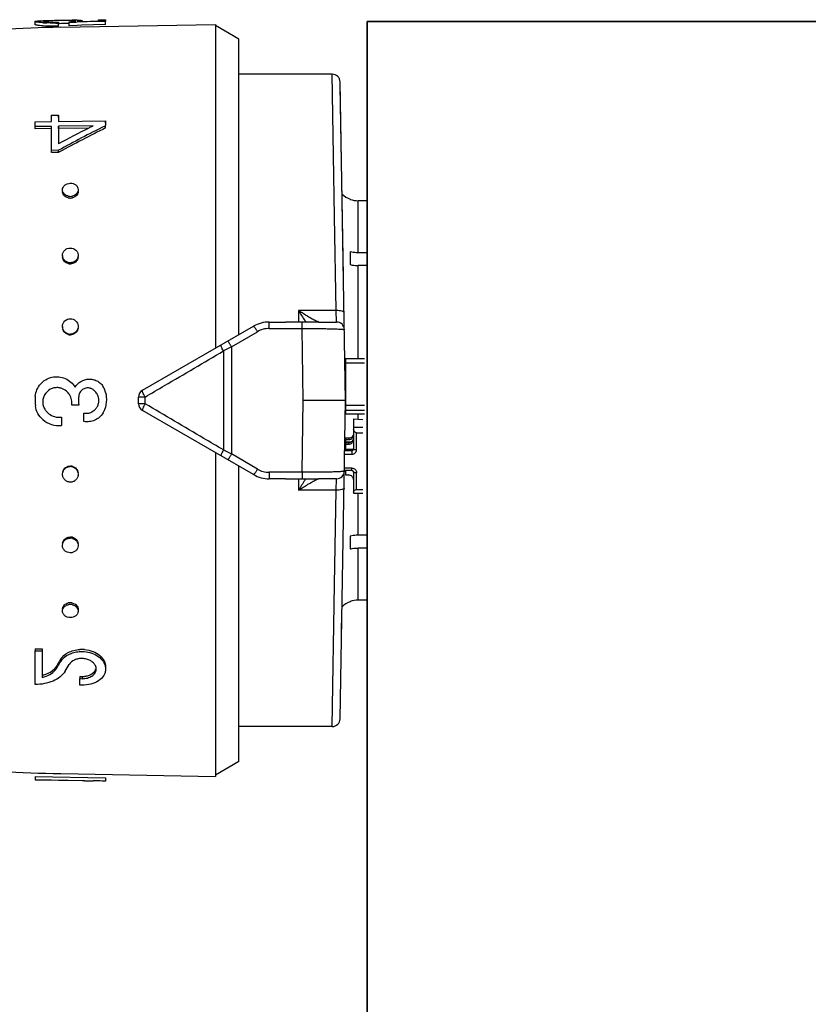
# Model space of a CAD drawing. Header units: millimetres. Extents: x 1279 to 58476, y -6899 to 74987.
# Tile 136 of 157: x 33129 to 33179, y -3124 to -3061. Entities that reach past the tile are written whole.
import ezdxf

# ---------------------------------------------------------------- set-up
doc = ezdxf.new("R2010")
doc.units = ezdxf.units.MM
doc.layers.add('UT_ZAŘÍZENÍ - OT', color=3, linetype='Continuous', lineweight=35)

msp = doc.modelspace()

# ---------------------------------------------------------------- linework, layer by layer
at = {"color": 0, "linetype": 'Continuous'}
for p, q in [((33130.043, -3061.389), (33130.04, -3061.189)), ((33130.676, -3061.142), (33130.691, -3061.142)), ((33130.691, -3061.142), (33130.703, -3061.142)), ((33130.693, -3061.202), (33130.692, -3061.156)), ((33131.606, -3061.129), (33131.484, -3061.131)), ((33131.53, -3061.228), (33131.53, -3061.291)), ((33131.533, -3061.49), (33131.53, -3061.291)), ((33131.607, -3061.329), (33131.532, -3061.33)), ((33131.675, -3061.552), (33141.543, -3061.38)), ((33132.217, -3061.322), (33132.186, -3061.322)), ((33132.216, -3061.262), (33132.216, -3061.209)), ((33132.645, -3061.246), (33132.216, -3061.262)), ((33132.219, -3061.461), (33132.216, -3061.262)), ((33132.736, -3061.442), (33132.219, -3061.461)), ((33132.44, -3061.189), (33132.438, -3061.125)), ((33132.732, -3061.243), (33132.645, -3061.246)), ((33132.727, -3061.194), (33133.03, -3061.185)), ((33134.023, -3061.197), (33132.732, -3061.243)), ((33132.994, -3061.433), (33132.736, -3061.442)), ((33132.877, -3061.189), (33132.876, -3061.175)), ((33134.543, -3061.379), (33132.994, -3061.433)), ((33133.03, -3061.185), (33134.089, -3061.151)), ((33133.039, -3061.131), (33133.04, -3061.184)), ((33134.091, -3061.195), (33134.023, -3061.197)), ((33134.089, -3061.083), (33134.539, -3061.075)), ((33134.089, -3061.151), (33134.089, -3061.083)), ((33134.539, -3061.18), (33134.091, -3061.195)), ((33134.539, -3061.075), (33134.539, -3061.18)), ((33134.543, -3061.379), (33134.539, -3061.18)), ((33141.543, -3061.38), (33141.543, -3082.025)), ((33143.043, -3062.32), (33141.543, -3061.454)), ((33143.043, -3081.159), (33143.043, -3062.32)), ((33148.989, -3064.554), (33143.043, -3064.554)), ((33149.143, -3073.618), (33148.989, -3064.554)), ((33149.843, -3085.354), (33149.489, -3065.045)), ((33149.705, -3077.42), (33149.493, -3065.295)), ((33131.09, -3067.159), (33131.54, -3067.153)), ((33131.09, -3067.564), (33131.09, -3067.159)), ((33131.54, -3067.153), (33131.54, -3067.559)), ((33131.543, -3067.304), (33131.54, -3067.153)), ((33130.04, -3067.578), (33131.09, -3067.564)), ((33130.04, -3067.889), (33130.04, -3067.578)), ((33131.09, -3067.876), (33130.04, -3067.889)), ((33130.043, -3068.033), (33130.04, -3067.889)), ((33131.09, -3069.408), (33131.09, -3067.876)), ((33131.54, -3067.559), (33134.539, -3067.52)), ((33133.754, -3067.842), (33131.54, -3067.87)), ((33131.54, -3067.87), (33131.54, -3068.989)), ((33131.543, -3068.014), (33131.54, -3067.87)), ((33133.699, -3067.87), (33133.754, -3067.842)), ((33134.539, -3067.832), (33134.484, -3067.86)), ((33134.539, -3067.52), (33134.539, -3067.832)), ((33134.543, -3067.667), (33134.539, -3067.52)), ((33134.543, -3067.976), (33134.539, -3067.832)), ((33131.093, -3068.02), (33130.043, -3068.033)), ((33133.461, -3067.99), (33131.543, -3068.014)), ((33131.543, -3068.014), (33131.543, -3068.872)), ((33131.54, -3069.402), (33131.09, -3069.408)), ((33131.093, -3069.539), (33131.09, -3069.408)), ((33131.543, -3069.534), (33131.093, -3069.539)), ((33131.543, -3069.534), (33131.54, -3069.402)), ((33131.595, -3069.506), (33131.543, -3069.534)), ((33150.143, -3072.518), (33150.143, -3072.531)), ((33150.643, -3075.941), (33150.643, -3072.617)), ((33151.214, -3072.617), (33150.643, -3072.617)), ((33149.246, -3079.629), (33149.143, -3073.618)), ((33150.143, -3075.88), (33150.143, -3076.693)), ((33151.261, -3075.941), (33150.643, -3075.941)), ((33150.643, -3082.68), (33150.643, -3076.754)), ((33151.269, -3076.754), (33150.643, -3076.754)), ((33146.843, -3079.629), (33146.843, -3080.363)), ((33149.246, -3079.629), (33146.843, -3079.629)), ((33149.265, -3080.354), (33149.246, -3079.629)), ((33144.974, -3080.769), (33144.974, -3080.354)), ((33144.974, -3080.354), (33146, -3080.354)), ((33147.071, -3080.769), (33147.071, -3080.362)), ((33148.107, -3080.354), (33149.265, -3080.354)), ((33136.893, -3084.71), (33143.974, -3080.622)), ((33142.577, -3081.942), (33144.224, -3080.974)), ((33144.974, -3080.769), (33147.071, -3080.769)), ((33147.143, -3085.354), (33147.071, -3080.769)), ((33142.056, -3082.198), (33142.056, -3088.51)), ((33142.577, -3081.942), (33142.577, -3088.766)), ((33149.843, -3082.68), (33149.843, -3086.202)), ((33149.843, -3082.68), (33151.043, -3082.68)), ((33149.843, -3082.964), (33151.043, -3082.964)), ((33136.643, -3085.565), (33136.643, -3085.143)), ((33137.057, -3085.569), (33137.057, -3085.139)), ((33147.071, -3089.939), (33147.143, -3085.354)), ((33149.843, -3085.354), (33147.143, -3085.354)), ((33149.489, -3105.663), (33149.843, -3085.354)), ((33132.83, -3085.657), (33132.38, -3085.657)), ((33143.974, -3090.086), (33136.893, -3085.998)), ((33149.843, -3085.66), (33151.043, -3085.66)), ((33149.843, -3085.975), (33151.043, -3085.975)), ((33131.72, -3086.425), (33131.72, -3086.96)), ((33133.15, -3086.698), (33133.15, -3086.163)), ((33149.843, -3086.202), (33151.043, -3086.202)), ((33150.343, -3086.528), (33150.343, -3088.452)), ((33150.343, -3086.528), (33150.943, -3086.562)), ((33150.643, -3086.545), (33150.643, -3086.202)), ((33150.343, -3087.059), (33150.943, -3087.059)), ((33149.797, -3088.003), (33150.207, -3088.003)), ((33149.798, -3087.969), (33149.803, -3087.646)), ((33149.845, -3087.972), (33149.798, -3087.969)), ((33149.843, -3087.758), (33149.843, -3088.003)), ((33150.043, -3087.758), (33149.843, -3087.758)), ((33149.843, -3087.856), (33150.043, -3087.856)), ((33150.043, -3087.758), (33150.043, -3087.856)), ((33150.543, -3088.491), (33150.543, -3087.412)), ((33150.543, -3087.412), (33150.943, -3087.412)), ((33149.788, -3088.55), (33150.243, -3088.55)), ((33149.843, -3088.394), (33149.79, -3088.394)), ((33149.843, -3088.198), (33149.794, -3088.198)), ((33149.843, -3088.051), (33149.843, -3088.492)), ((33150.043, -3088.051), (33149.843, -3088.051)), ((33149.843, -3088.148), (33150.043, -3088.148)), ((33150.243, -3088.492), (33149.843, -3088.492)), ((33150.043, -3088.051), (33150.043, -3088.148)), ((33150.243, -3088.492), (33150.243, -3088.785)), ((33141.543, -3088.683), (33141.543, -3109.328)), ((33144.224, -3089.734), (33142.577, -3088.766)), ((33149.784, -3088.785), (33150.243, -3088.785)), ((33143.043, -3108.388), (33143.043, -3089.549)), ((33150.243, -3089.829), (33149.765, -3089.829)), ((33150.243, -3089.668), (33149.768, -3089.668)), ((33149.843, -3089.829), (33149.843, -3090.11)), ((33150.243, -3089.829), (33150.243, -3089.668)), ((33144.974, -3089.939), (33144.974, -3090.354)), ((33147.071, -3089.939), (33144.974, -3089.939)), ((33146, -3090.354), (33144.974, -3090.354)), ((33146.843, -3090.345), (33146.843, -3091.079)), ((33147.071, -3089.939), (33147.071, -3090.347)), ((33149.265, -3090.354), (33148.107, -3090.354)), ((33149.246, -3091.079), (33149.265, -3090.354)), ((33149.843, -3090.11), (33150.043, -3090.11)), ((33150.343, -3089.923), (33150.343, -3091.277)), ((33150.543, -3091.041), (33150.543, -3089.962)), ((33149.246, -3091.079), (33146.843, -3091.079)), ((33149.143, -3097.09), (33149.246, -3091.079)), ((33150.543, -3091.041), (33150.943, -3091.041)), ((33150.343, -3091.277), (33150.943, -3091.277)), ((33150.643, -3093.954), (33150.643, -3091.277)), ((33150.143, -3094.015), (33150.143, -3094.828)), ((33151.269, -3093.954), (33150.643, -3093.954)), ((33150.643, -3098.091), (33150.643, -3094.767)), ((33151.261, -3094.767), (33150.643, -3094.767)), ((33148.989, -3106.154), (33149.143, -3097.09)), ((33150.143, -3098.177), (33150.143, -3098.19)), ((33151.214, -3098.091), (33150.643, -3098.091)), ((33149.588, -3099.969), (33149.603, -3099.107)), ((33130.043, -3101.194), (33130.04, -3101.326)), ((33130.043, -3101.194), (33130.493, -3101.2)), ((33130.04, -3103.468), (33130.04, -3101.326)), ((33130.04, -3101.326), (33130.49, -3101.332)), ((33130.493, -3101.2), (33130.49, -3101.332)), ((33130.49, -3101.332), (33130.49, -3103.019)), ((33131.41, -3102.306), (33131.407, -3102.448)), ((33131.52, -3102.259), (33131.549, -3102.212)), ((33131.637, -3101.931), (33131.665, -3101.884)), ((33131.665, -3101.884), (33131.662, -3102.021)), ((33132.893, -3102.952), (33132.89, -3103.098)), ((33132.893, -3102.952), (33133.043, -3102.954)), ((33133.043, -3102.954), (33133.04, -3103.1)), ((33132.89, -3103.506), (33132.89, -3103.098)), ((33132.89, -3103.098), (33133.04, -3103.1)), ((33133.04, -3103.508), (33132.89, -3103.506)), ((33148.989, -3106.154), (33143.043, -3106.154)), ((33143.043, -3108.388), (33141.543, -3109.254)), ((33130.043, -3109.34), (33130.04, -3109.54)), ((33130.043, -3109.34), (33134.543, -3109.418)), ((33131.675, -3109.156), (33141.543, -3109.328)), ((33130.04, -3109.551), (33130.04, -3109.54)), ((33130.04, -3109.54), (33134.539, -3109.618)), ((33133.19, -3109.606), (33130.04, -3109.551)), ((33133.19, -3109.61), (33133.19, -3109.606)), ((33133.19, -3109.61), (33133.752, -3109.619)), ((33134.543, -3109.418), (33134.539, -3109.618)), ((33134.543, -3109.429), (33134.539, -3109.629)), ((33134.539, -3109.618), (33134.539, -3109.629))]:
    msp.add_line(p, q, dxfattribs=at)
for centre, radius, start, end in [((33133.246, -3151.539), 90, 91, 95.86353), ((33131.158, -3052.713), 8.577, 265.82558, 266.62577), ((33131.159, -3052.862), 8.626, 265.85586, 266.65073), ((33131.308, -3096.876), 35.74, 91.01238, 91.21551), ((33131.231, -3051.459), 9.833, 266.63176, 267.39596), ((33131.233, -3051.591), 9.899, 266.65673, 267.41559), ((33130.836, -3062.938), 1.789, 94.25337, 94.6326), ((33130.892, -3063.707), 2.559, 93.45872, 94.22835), ((33131.313, -3048.749), 12.544, 270.2757, 270.99142), ((33131.356, -3051.2), 10.03, 270.37671, 270.99382), ((33131.767, -3054.801), 6.424, 274.00652, 274.76218), ((33131.853, -3055.843), 5.379, 274.77014, 275.5791), ((33132.289, -3066.403), 5.28, 88.37447, 89.19799), ((33133.149, -3103.231), 42.126, 90.84632, 91.00332), ((33132.864, -3084.131), 23.023, 90.56986, 90.83886), ((33132.764, -3074.335), 13.227, 90.13111, 90.55891), ((33148.989, -3065.054), 0.5, 1.00273, 90.00005), ((33181.828, -3161.793), 105.191, 116.74897, 118.55954), ((33178.461, -3156.77), 99.533, 116.72558, 116.87901), ((33181.373, -3162.457), 105.923, 116.89327, 118.06457), ((33181.564, -3162.171), 105.279, 116.52799, 118.3353), ((33132.133, -3072.034), 0.34, 181.83857, 189.22993), ((33132.463, -3072.025), 0.33, 0.0012, 1.80344), ((33150.643, -3071.104), 1.5, 226.64917, 250.52878), ((33132.286, -3071.764), 0.578, 257.40046, 263.77919), ((33132.289, -3071.867), 0.583, 257.43846, 263.79562), ((33132.285, -3071.775), 0.567, 263.76903, 270.51539), ((33132.288, -3071.877), 0.572, 263.78497, 270.51556), ((33132.283, -3071.764), 0.577, 270.61415, 283.65474), ((33132.287, -3071.867), 0.582, 270.61233, 283.61615), ((33150.645, -3071.108), 1.509, 250.58004, 269.92942), ((33132.204, -3076.105), 0.415, 180.00363, 182.62681), ((33132.288, -3076.041), 0.529, 255.90699, 262.90203), ((33132.292, -3076.109), 0.533, 255.94846, 262.92018), ((33132.287, -3076.055), 0.515, 262.89641, 270.33517), ((33132.29, -3076.123), 0.519, 262.91395, 270.33539), ((33132.376, -3076.174), 0.417, 351.68515, 359.95596), ((33167.626, -3067.107), 24.264, 211.06983, 212.81472), ((33144.974, -3082.354), 2, 90, 120), ((33163.669, -3069.652), 19.559, 212.83138, 213.19135), ((33149.265, -3080.854), 0.5, 0.9973, 89.99995), ((33132.261, -3080.639), 0.471, 180.01487, 185.18459), ((33144.974, -3082.247), 1.479, 90.0293, 120.51258), ((33132.291, -3080.629), 0.505, 254.94557, 262.29746), ((33132.294, -3080.66), 0.509, 254.989, 262.3166), ((33132.288, -3080.646), 0.488, 262.29512, 270.14263), ((33132.292, -3080.676), 0.492, 262.31359, 270.14288), ((33250.139, -3301.315), 244.324, 116.11937, 116.25551), ((33149.744, -3083.51), 0.0994, 313.59217, 359.98031), ((33149.743, -3083.498), 0.301, 284.00989, 289.44256), ((33131.436, -3085.417), 0.878, 79.26214, 86.10486), ((33131.426, -3085.466), 0.927, 73.07928, 79.21627), ((33131.423, -3085.504), 0.963, 41.07571, 50.01192), ((33131.417, -3085.508), 0.97, 32.46127, 41.04427), ((33133.399, -3085.132), 0.576, 71.25318, 78.39725), ((33133.401, -3085.125), 0.569, 63.84048, 71.25521), ((33133.276, -3085.361), 0.836, 39.13046, 49.82845), ((33133.282, -3085.355), 0.828, 29.69129, 39.12926), ((33133.479, -3085.055), 1.078, 27.84061, 34.02965), ((33133.484, -3085.053), 1.073, 21.6663, 27.84286), ((33133.501, -3085.046), 1.054, 15.21143, 21.66816), ((33132.589, -3085.293), 1.999, 11.83461, 15.19202), ((33137.143, -3085.143), 0.5, 120, 180), ((33149.744, -3085.126), 0.3, 70.55401, 72.35353), ((33132.701, -3085.354), 2.661, 174.20363, 187.38301), ((33135.126, -3085.354), 2.316, 172.81682, 187.51949), ((33131.431, -3085.46), 0.893, 214.11402, 220.95302), ((33131.601, -3085.311), 1.119, 220.98571, 227.22441), ((33133.279, -3085.352), 0.831, 307.97112, 320.9467), ((33133.271, -3085.346), 0.841, 320.92395, 328.11089), ((33133.32, -3085.492), 1.247, 328.36326, 330.5708), ((33133.335, -3085.499), 1.23, 330.55262, 339.45926), ((33133.381, -3085.517), 1.181, 339.47291, 345.3977), ((33137.143, -3085.565), 0.5, 180, 240), ((33131.602, -3085.32), 1.644, 229.79423, 274.1007), ((33131.602, -3085.328), 1.104, 269.87405, 276.1358), ((33133.292, -3085.391), 0.785, 259.56156, 266.77563), ((33150.053, -3087.561), 0.29, 325.94596, 359.95559), ((33250.139, -2869.393), 244.324, 243.74449, 243.88063), ((33132.288, -3090.063), 0.489, 81.95126, 89.79291), ((33132.291, -3090.032), 0.493, 81.96974, 89.79318), ((33132.285, -3090.081), 0.507, 74.61727, 81.95392), ((33132.289, -3090.05), 0.51, 74.66061, 81.97306), ((33144.974, -3088.461), 1.479, 239.48743, 269.97069), ((33149.265, -3089.854), 0.5, 270, 359), ((33132.309, -3090.071), 0.481, 352.20997, 354.91531), ((33144.974, -3088.354), 2, 240, 270), ((33167.548, -3103.552), 24.171, 147.18194, 148.9335), ((33164.012, -3101.279), 19.968, 146.8123, 147.16491), ((33150.255, -3089.923), 0.0882, 0.03691, 8.66078), ((33132.286, -3094.654), 0.516, 82.18024, 89.60747), ((33132.29, -3094.586), 0.52, 82.19776, 89.60771), ((33132.284, -3094.671), 0.533, 75.22208, 82.18643), ((33132.287, -3094.602), 0.537, 75.26335, 82.20456), ((33132.133, -3098.674), 0.34, 170.77007, 178.16143), ((33132.285, -3098.94), 0.574, 89.52764, 102.6205), ((33132.288, -3098.838), 0.579, 90.47615, 102.57666), ((33132.288, -3098.822), 0.563, 89.46365, 90.42767), ((33132.284, -3098.935), 0.569, 82.70603, 89.43816), ((33132.288, -3098.832), 0.574, 82.72194, 89.43835), ((33132.282, -3098.95), 0.584, 76.3765, 82.71678), ((33132.286, -3098.847), 0.588, 76.41423, 82.73319), ((33132.463, -3098.683), 0.33, 358.19656, 359.9988), ((33150.643, -3099.604), 1.5, 109.47122, 133.35083), ((33150.645, -3099.6), 1.509, 90.07058, 109.41996), ((33133.021, -3103.178), 1.949, 89.34777, 93.68224), ((33133.02, -3103.21), 1.981, 84.74512, 89.3338), ((33130.541, -3101.76), 1.027, 315.49883, 321.71461), ((33130.62, -3101.822), 0.927, 321.71489, 328.50896), ((33092.99, -3079.166), 44.921, 328.78337, 329.0635), ((33093.468, -3079.12), 44.466, 328.57088, 328.85214), ((33092.116, -3078.303), 46.046, 328.85211, 329.1259), ((33091.267, -3078.135), 46.929, 329.13232, 329.40315), ((33132.53, -3102.536), 1.009, 142.68913, 149.33475), ((33132.625, -3102.608), 1.129, 136.6726, 142.69573), ((33093.735, -3079.239), 44.808, 328.5423, 329.17295), ((33133.481, -3102.478), 0.458, 358.60453, 6.96692), ((33130.105, -3101.15), 1.908, 281.62893, 285.76186), ((33148.989, -3105.654), 0.5, 270, 359), ((33133.246, -3019.169), 90, 264.13647, 269)]:
    msp.add_arc(centre, radius, start, end, dxfattribs=at)
at = {"color": 0, "linetype": 'Continuous', "extrusion": (0, 0, -1)}
for centre, major_axis, ratio, start_param, end_param in [((33150.543, -3087.177), (0, -0.235), 0.85043, 0, 1.570796), ((33150.543, -3091.198), (0.2, 0), 0.785695, 3.141593, 4.712389)]:
    msp.add_ellipse(centre, major_axis=major_axis, ratio=ratio, start_param=start_param, end_param=end_param, dxfattribs=at)
at = {"color": 0, "linetype": 'Continuous'}
for points, knots in [([(33130.04, -3061.189), (33130.04, -3061.186), (33130.047, -3061.179), (33130.055, -3061.177), (33130.06, -3061.176)], [0, 0, 0, 0, 0.34526, 1, 1, 1, 1]), ([(33130.534, -3061.267), (33130.464, -3061.262), (33130.366, -3061.253), (33130.245, -3061.239), (33130.174, -3061.229), (33130.118, -3061.219), (33130.077, -3061.209), (33130.053, -3061.201), (33130.04, -3061.193), (33130.04, -3061.189)], [0, 0, 0, 0, 0.415889, 0.585993, 0.728367, 0.841268, 0.923827, 0.975949, 1, 1, 1, 1]), ([(33130.536, -3061.465), (33130.466, -3061.46), (33130.369, -3061.452), (33130.248, -3061.438), (33130.177, -3061.428), (33130.122, -3061.418), (33130.08, -3061.408), (33130.057, -3061.401), (33130.043, -3061.393), (33130.043, -3061.389)], [0, 0, 0, 0, 0.416026, 0.586157, 0.728535, 0.841423, 0.923955, 0.976034, 1, 1, 1, 1]), ([(33130.06, -3061.176), (33130.064, -3061.174), (33130.083, -3061.169), (33130.104, -3061.165), (33130.12, -3061.164)], [0, 0, 0, 0, 0.194984, 1, 1, 1, 1]), ([(33130.12, -3061.164), (33130.176, -3061.157), (33130.319, -3061.151), (33130.463, -3061.147), (33130.55, -3061.145)], [0, 0, 0, 0, 0.393124, 1, 1, 1, 1]), ([(33130.583, -3061.175), (33130.583, -3061.175), (33130.582, -3061.176), (33130.582, -3061.176), (33130.582, -3061.177)], [0, 0, 0, 0, 0.519614, 1, 1, 1, 1]), ([(33130.582, -3061.177), (33130.582, -3061.178), (33130.587, -3061.182), (33130.604, -3061.188), (33130.642, -3061.196), (33130.703, -3061.203), (33130.753, -3061.208), (33130.781, -3061.21)], [0, 0, 0, 0, 0.026104, 0.078509, 0.271488, 0.580502, 1, 1, 1, 1]), ([(33130.692, -3061.156), (33130.677, -3061.157), (33130.651, -3061.159), (33130.617, -3061.163), (33130.596, -3061.168), (33130.585, -3061.172), (33130.583, -3061.175)], [0, 0, 0, 0, 0.402142, 0.703286, 0.901798, 1, 1, 1, 1]), ([(33131.484, -3061.131), (33131.344, -3061.133), (33131.096, -3061.139), (33130.847, -3061.146), (33130.738, -3061.152)], [0, 0, 0, 0, 0.5608, 1, 1, 1, 1]), ([(33130.781, -3061.21), (33130.824, -3061.214), (33131.038, -3061.228), (33131.251, -3061.231), (33131.422, -3061.23)], [0, 0, 0, 0, 0.202928, 1, 1, 1, 1]), ([(33131.373, -3061.293), (33131.322, -3061.293), (33131.126, -3061.293), (33130.929, -3061.288), (33130.785, -3061.281)], [0, 0, 0, 0, 0.261385, 1, 1, 1, 1]), ([(33131.533, -3061.49), (33131.468, -3061.491), (33131.219, -3061.493), (33130.97, -3061.488), (33130.786, -3061.48)], [0, 0, 0, 0, 0.261104, 1, 1, 1, 1]), ([(33132.184, -3061.122), (33132.14, -3061.122), (33131.947, -3061.123), (33131.755, -3061.126), (33131.606, -3061.129)], [0, 0, 0, 0, 0.228486, 1, 1, 1, 1]), ([(33132.186, -3061.322), (33132.142, -3061.322), (33131.949, -3061.323), (33131.756, -3061.326), (33131.607, -3061.329)], [0, 0, 0, 0, 0.228577, 1, 1, 1, 1]), ([(33132.363, -3061.123), (33132.349, -3061.123), (33132.289, -3061.123), (33132.23, -3061.122), (33132.184, -3061.122)], [0, 0, 0, 0, 0.229978, 1, 1, 1, 1]), ([(33132.376, -3061.196), (33132.413, -3061.192), (33132.479, -3061.185), (33132.555, -3061.174), (33132.6, -3061.165), (33132.622, -3061.159), (33132.635, -3061.154), (33132.642, -3061.149), (33132.642, -3061.147)], [0, 0, 0, 0, 0.416564, 0.727805, 0.840468, 0.923103, 0.975235, 1, 1, 1, 1]), ([(33132.549, -3061.129), (33132.541, -3061.129), (33132.504, -3061.127), (33132.467, -3061.126), (33132.438, -3061.125)], [0, 0, 0, 0, 0.216654, 1, 1, 1, 1]), ([(33132.618, -3061.137), (33132.614, -3061.136), (33132.591, -3061.132), (33132.568, -3061.131), (33132.549, -3061.129)], [0, 0, 0, 0, 0.191517, 1, 1, 1, 1]), ([(33132.642, -3061.147), (33132.642, -3061.144), (33132.632, -3061.139), (33132.624, -3061.138), (33132.618, -3061.137)], [0, 0, 0, 0, 0.306489, 1, 1, 1, 1]), ([(33132.876, -3061.175), (33132.866, -3061.176), (33132.816, -3061.184), (33132.766, -3061.19), (33132.727, -3061.194)], [0, 0, 0, 0, 0.219199, 1, 1, 1, 1]), ([(33132.734, -3061.108), (33132.748, -3061.108), (33132.8, -3061.108), (33132.853, -3061.109), (33132.89, -3061.11)], [0, 0, 0, 0, 0.28218, 1, 1, 1, 1]), ([(33133.039, -3061.131), (33133.04, -3061.136), (33133.021, -3061.144), (33132.993, -3061.152), (33132.94, -3061.164), (33132.9, -3061.171), (33132.876, -3061.175)], [0, 0, 0, 0, 0.080473, 0.272652, 0.58028, 1, 1, 1, 1]), ([(33132.89, -3061.11), (33132.9, -3061.11), (33132.934, -3061.111), (33132.967, -3061.114), (33132.99, -3061.116)], [0, 0, 0, 0, 0.312325, 1, 1, 1, 1]), ([(33132.99, -3061.116), (33133.002, -3061.118), (33133.018, -3061.12), (33133.035, -3061.125), (33133.039, -3061.129), (33133.039, -3061.131)], [0, 0, 0, 0, 0.708486, 0.898996, 1, 1, 1, 1]), ([(33131.79, -3071.934), (33131.788, -3071.878), (33131.815, -3071.762), (33131.927, -3071.618), (33132.095, -3071.525), (33132.224, -3071.502), (33132.29, -3071.501)], [0, 0, 0, 0, 0.229393, 0.470966, 0.729703, 1, 1, 1, 1]), ([(33132.29, -3071.501), (33132.353, -3071.501), (33132.478, -3071.52), (33132.643, -3071.604), (33132.757, -3071.738), (33132.788, -3071.849), (33132.789, -3071.903)], [0, 0, 0, 0, 0.270385, 0.528616, 0.769944, 1, 1, 1, 1]), ([(33131.894, -3072.18), (33131.863, -3072.146), (33131.812, -3072.069), (33131.791, -3071.978), (33131.79, -3071.934)], [0, 0, 0, 0, 0.509651, 1, 1, 1, 1]), ([(33132.162, -3072.435), (33132.072, -3072.415), (33131.905, -3072.336), (33131.811, -3072.171), (33131.798, -3072.088)], [0, 0, 0, 0, 0.524629, 1, 1, 1, 1]), ([(33132.159, -3072.328), (33132.134, -3072.322), (33132.035, -3072.293), (33131.945, -3072.236), (33131.894, -3072.18)], [0, 0, 0, 0, 0.260211, 1, 1, 1, 1]), ([(33132.686, -3072.172), (33132.669, -3072.191), (33132.594, -3072.262), (33132.496, -3072.307), (33132.42, -3072.326)], [0, 0, 0, 0, 0.24218, 1, 1, 1, 1]), ([(33132.793, -3072.025), (33132.793, -3072.116), (33132.707, -3072.313), (33132.523, -3072.409), (33132.424, -3072.433)], [0, 0, 0, 0, 0.47302, 1, 1, 1, 1]), ([(33132.789, -3071.903), (33132.791, -3071.951), (33132.772, -3072.05), (33132.719, -3072.135), (33132.686, -3072.172)], [0, 0, 0, 0, 0.488775, 1, 1, 1, 1]), ([(33131.79, -3076.105), (33131.79, -3076.044), (33131.817, -3075.92), (33131.929, -3075.764), (33132.095, -3075.662), (33132.225, -3075.637), (33132.29, -3075.636)], [0, 0, 0, 0, 0.241806, 0.488407, 0.741812, 1, 1, 1, 1]), ([(33132.29, -3075.636), (33132.413, -3075.636), (33132.606, -3075.703), (33132.755, -3075.901), (33132.786, -3076.02), (33132.789, -3076.079)], [0, 0, 0, 0, 0.507384, 0.755665, 1, 1, 1, 1]), ([(33132.789, -3076.079), (33132.791, -3076.129), (33132.782, -3076.198), (33132.758, -3076.261), (33132.751, -3076.277)], [0, 0, 0, 0, 0.747031, 1, 1, 1, 1]), ([(33150.643, -3075.941), (33150.601, -3075.941), (33150.433, -3075.936), (33150.265, -3075.911), (33150.143, -3075.88)], [0, 0, 0, 0, 0.252472, 1, 1, 1, 1]), ([(33131.857, -3076.338), (33131.847, -3076.321), (33131.812, -3076.255), (33131.793, -3076.18), (33131.79, -3076.124)], [0, 0, 0, 0, 0.253103, 1, 1, 1, 1]), ([(33132.162, -3076.627), (33132.071, -3076.604), (33131.898, -3076.509), (33131.811, -3076.331), (33131.798, -3076.241)], [0, 0, 0, 0, 0.510101, 1, 1, 1, 1]), ([(33132.159, -3076.554), (33132.097, -3076.539), (33131.979, -3076.486), (33131.89, -3076.391), (33131.857, -3076.338)], [0, 0, 0, 0, 0.506643, 1, 1, 1, 1]), ([(33132.751, -3076.277), (33132.722, -3076.343), (33132.629, -3076.466), (33132.492, -3076.533), (33132.42, -3076.552)], [0, 0, 0, 0, 0.492845, 1, 1, 1, 1]), ([(33132.789, -3076.234), (33132.776, -3076.324), (33132.688, -3076.504), (33132.516, -3076.601), (33132.424, -3076.625)], [0, 0, 0, 0, 0.489899, 1, 1, 1, 1]), ([(33150.143, -3076.693), (33150.184, -3076.704), (33150.348, -3076.739), (33150.517, -3076.754), (33150.643, -3076.754)], [0, 0, 0, 0, 0.247091, 1, 1, 1, 1]), ([(33147.964, -3080.29), (33147.881, -3080.25), (33147.704, -3080.157), (33147.327, -3079.941), (33147.038, -3079.759), (33146.843, -3079.629)], [0, 0, 0, 0, 0.213248, 0.460801, 1, 1, 1, 1]), ([(33149.746, -3079.758), (33149.746, -3079.748), (33149.736, -3079.726), (33149.704, -3079.703), (33149.657, -3079.681), (33149.567, -3079.653), (33149.428, -3079.633), (33149.309, -3079.628), (33149.246, -3079.629)], [0, 0, 0, 0, 0.054454, 0.124226, 0.220024, 0.341181, 0.645763, 1, 1, 1, 1]), ([(33131.79, -3080.639), (33131.79, -3080.513), (33131.898, -3080.248), (33132.162, -3080.144), (33132.29, -3080.143)], [0, 0, 0, 0, 0.49811, 1, 1, 1, 1]), ([(33132.29, -3080.143), (33132.41, -3080.143), (33132.661, -3080.234), (33132.777, -3080.475), (33132.788, -3080.594)], [0, 0, 0, 0, 0.501804, 1, 1, 1, 1]), ([(33147.071, -3080.362), (33146.892, -3080.363), (33146.535, -3080.362), (33146.178, -3080.354), (33146, -3080.354)], [0, 0, 0, 0, 0.502804, 1, 1, 1, 1]), ([(33148.107, -3080.354), (33148.027, -3080.354), (33147.682, -3080.355), (33147.337, -3080.359), (33147.071, -3080.362)], [0, 0, 0, 0, 0.230893, 1, 1, 1, 1]), ([(33148.043, -3080.326), (33148.037, -3080.323), (33148.01, -3080.312), (33147.984, -3080.3), (33147.964, -3080.29)], [0, 0, 0, 0, 0.229765, 1, 1, 1, 1]), ([(33148.074, -3080.338), (33148.071, -3080.337), (33148.061, -3080.333), (33148.051, -3080.329), (33148.043, -3080.326)], [0, 0, 0, 0, 0.235586, 1, 1, 1, 1]), ([(33148.133, -3080.354), (33148.125, -3080.354), (33148.105, -3080.349), (33148.085, -3080.342), (33148.074, -3080.338)], [0, 0, 0, 0, 0.393757, 1, 1, 1, 1]), ([(33132.162, -3081.151), (33132.08, -3081.129), (33131.923, -3081.043), (33131.833, -3080.887), (33131.811, -3080.805)], [0, 0, 0, 0, 0.50198, 1, 1, 1, 1]), ([(33132.159, -3081.117), (33132.087, -3081.097), (33131.948, -3081.025), (33131.857, -3080.898), (33131.828, -3080.829)], [0, 0, 0, 0, 0.50114, 1, 1, 1, 1]), ([(33132.772, -3080.764), (33132.749, -3080.847), (33132.66, -3081.004), (33132.503, -3081.093), (33132.42, -3081.116)], [0, 0, 0, 0, 0.49918, 1, 1, 1, 1]), ([(33132.789, -3080.738), (33132.776, -3080.833), (33132.692, -3081.02), (33132.517, -3081.125), (33132.424, -3081.151)], [0, 0, 0, 0, 0.498032, 1, 1, 1, 1]), ([(33144.224, -3080.974), (33144.203, -3080.953), (33144.171, -3080.906), (33144.138, -3080.832), (33144.099, -3080.769), (33144.06, -3080.718), (33144.03, -3080.676), (33144.005, -3080.645), (33143.989, -3080.628), (33143.977, -3080.62), (33143.974, -3080.622)], [0, 0, 0, 0, 0.198142, 0.388892, 0.560134, 0.707991, 0.828678, 0.918542, 0.975091, 1, 1, 1, 1]), ([(33147.071, -3080.769), (33147.247, -3080.768), (33147.592, -3080.768), (33148.093, -3080.771), (33148.554, -3080.777), (33148.904, -3080.784), (33149.151, -3080.792), (33149.307, -3080.798), (33149.442, -3080.804), (33149.554, -3080.811), (33149.642, -3080.819), (33149.705, -3080.826), (33149.743, -3080.833), (33149.76, -3080.839), (33149.765, -3080.843), (33149.765, -3080.845)], [0, 0, 0, 0, 0.195605, 0.383531, 0.55643, 0.707585, 0.773165, 0.831259, 0.881323, 0.92293, 0.955723, 0.979458, 0.994025, 0.997954, 1, 1, 1, 1]), ([(33142.577, -3081.942), (33142.548, -3081.892), (33142.505, -3081.82), (33142.448, -3081.731), (33142.412, -3081.676), (33142.381, -3081.631), (33142.357, -3081.599), (33142.341, -3081.581), (33142.332, -3081.573), (33142.328, -3081.572), (33142.327, -3081.573)], [0, 0, 0, 0, 0.387648, 0.559336, 0.708365, 0.829964, 0.920373, 0.976704, 0.992026, 1, 1, 1, 1]), ([(33137.057, -3085.139), (33137.472, -3084.894), (33139.138, -3083.914), (33140.805, -3082.934), (33142.056, -3082.198)], [0, 0, 0, 0, 0.249365, 1, 1, 1, 1]), ([(33142.056, -3082.198), (33142.03, -3082.151), (33141.994, -3082.083), (33141.951, -3081.996), (33141.926, -3081.941), (33141.907, -3081.896), (33141.895, -3081.861), (33141.889, -3081.839), (33141.89, -3081.825), (33141.893, -3081.823)], [0, 0, 0, 0, 0.389691, 0.560136, 0.707341, 0.827183, 0.916538, 0.973346, 1, 1, 1, 1]), ([(33130.054, -3085.085), (33130.068, -3084.943), (33130.143, -3084.661), (33130.449, -3084.173), (33131.1, -3083.781), (33131.857, -3083.856), (33132.341, -3084.168), (33132.527, -3084.393), (33132.6, -3084.516)], [0, 0, 0, 0, 0.125806, 0.251598, 0.500158, 0.748611, 0.874302, 1, 1, 1, 1]), ([(33132.6, -3084.516), (33132.687, -3084.364), (33132.943, -3084.101), (33133.382, -3083.972), (33133.734, -3084.004), (33133.985, -3084.094), (33134.206, -3084.244), (33134.323, -3084.379), (33134.372, -3084.452)], [0, 0, 0, 0, 0.249691, 0.498274, 0.623384, 0.748679, 0.874168, 1, 1, 1, 1]), ([(33131.496, -3084.541), (33131.412, -3084.536), (33131.242, -3084.548), (33130.925, -3084.664), (33130.671, -3084.913), (33130.548, -3085.229), (33130.522, -3085.485), (33130.568, -3085.737), (33130.644, -3085.891), (33130.691, -3085.961)], [0, 0, 0, 0, 0.124702, 0.249421, 0.497433, 0.62303, 0.748788, 0.874419, 1, 1, 1, 1]), ([(33133.514, -3084.567), (33133.438, -3084.552), (33133.275, -3084.552), (33133.054, -3084.652), (33132.89, -3084.831), (33132.838, -3084.986), (33132.828, -3085.064)], [0, 0, 0, 0, 0.248903, 0.498305, 0.748695, 1, 1, 1, 1]), ([(33137.057, -3085.139), (33137.028, -3085.087), (33136.978, -3084.991), (33136.92, -3084.863), (33136.89, -3084.775), (33136.884, -3084.729), (33136.889, -3084.712), (33136.893, -3084.71)], [0, 0, 0, 0, 0.377895, 0.69297, 0.905251, 0.965919, 1, 1, 1, 1]), ([(33132.38, -3085.657), (33132.396, -3085.542), (33132.387, -3085.305), (33132.298, -3085.085), (33132.235, -3084.987)], [0, 0, 0, 0, 0.500135, 1, 1, 1, 1]), ([(33133.985, -3085.79), (33134.024, -3085.727), (33134.086, -3085.591), (33134.118, -3085.37), (33134.093, -3085.148), (33134.038, -3085.009), (33134.002, -3084.945)], [0, 0, 0, 0, 0.249892, 0.499949, 0.75024, 1, 1, 1, 1]), ([(33134.546, -3084.883), (33134.562, -3084.96), (33134.608, -3085.269), (33134.583, -3085.588), (33134.524, -3085.815)], [0, 0, 0, 0, 0.250786, 1, 1, 1, 1]), ([(33137.057, -3085.139), (33137.029, -3085.139), (33136.974, -3085.139), (33136.896, -3085.139), (33136.825, -3085.139), (33136.764, -3085.14), (33136.72, -3085.14), (33136.692, -3085.141), (33136.675, -3085.141), (33136.662, -3085.142), (33136.652, -3085.142), (33136.648, -3085.143), (33136.643, -3085.142), (33136.643, -3085.143)], [0, 0, 0, 0, 0.203374, 0.394866, 0.56769, 0.716771, 0.837685, 0.88646, 0.926896, 0.958626, 0.981467, 0.99529, 1, 1, 1, 1]), ([(33130.541, -3086.575), (33130.412, -3086.466), (33130.193, -3086.195), (33130.084, -3085.864), (33130.062, -3085.696)], [0, 0, 0, 0, 0.49938, 1, 1, 1, 1]), ([(33133.248, -3086.175), (33133.344, -3086.18), (33133.539, -3086.157), (33133.714, -3086.066), (33133.79, -3086.007)], [0, 0, 0, 0, 0.50069, 1, 1, 1, 1]), ([(33137.057, -3085.569), (33137.029, -3085.569), (33136.974, -3085.569), (33136.896, -3085.569), (33136.825, -3085.569), (33136.764, -3085.568), (33136.72, -3085.568), (33136.692, -3085.567), (33136.675, -3085.567), (33136.662, -3085.566), (33136.652, -3085.567), (33136.648, -3085.565), (33136.643, -3085.566), (33136.643, -3085.565)], [0, 0, 0, 0, 0.203374, 0.394866, 0.56769, 0.716771, 0.837685, 0.88646, 0.926896, 0.958626, 0.981467, 0.99529, 1, 1, 1, 1]), ([(33137.057, -3085.569), (33137.028, -3085.621), (33136.978, -3085.717), (33136.92, -3085.845), (33136.89, -3085.933), (33136.884, -3085.979), (33136.889, -3085.996), (33136.893, -3085.998)], [0, 0, 0, 0, 0.377895, 0.69297, 0.905251, 0.965919, 1, 1, 1, 1]), ([(33142.056, -3088.51), (33141.639, -3088.264), (33139.972, -3087.285), (33138.305, -3086.304), (33137.057, -3085.569)], [0, 0, 0, 0, 0.250578, 1, 1, 1, 1]), ([(33130.841, -3086.133), (33130.942, -3086.227), (33131.182, -3086.379), (33131.461, -3086.431), (33131.599, -3086.432)], [0, 0, 0, 0, 0.500561, 1, 1, 1, 1]), ([(33134.382, -3086.146), (33134.319, -3086.247), (33134.164, -3086.433), (33133.859, -3086.63), (33133.509, -3086.726), (33133.267, -3086.72), (33133.15, -3086.698)], [0, 0, 0, 0, 0.249964, 0.499879, 0.749906, 1, 1, 1, 1]), ([(33150.343, -3087.464), (33150.343, -3087.502), (33150.328, -3087.58), (33150.261, -3087.678), (33150.161, -3087.743), (33150.082, -3087.758), (33150.043, -3087.758)], [0, 0, 0, 0, 0.247784, 0.496832, 0.747734, 1, 1, 1, 1]), ([(33150.043, -3087.856), (33150.092, -3087.856), (33150.191, -3087.832), (33150.267, -3087.764), (33150.294, -3087.724)], [0, 0, 0, 0, 0.501963, 1, 1, 1, 1]), ([(33150.343, -3087.756), (33150.343, -3087.795), (33150.328, -3087.872), (33150.261, -3087.97), (33150.161, -3088.035), (33150.082, -3088.051), (33150.043, -3088.051)], [0, 0, 0, 0, 0.247784, 0.496832, 0.747734, 1, 1, 1, 1]), ([(33150.043, -3088.148), (33150.082, -3088.148), (33150.161, -3088.133), (33150.261, -3088.068), (33150.328, -3087.97), (33150.343, -3087.892), (33150.343, -3087.854)], [0, 0, 0, 0, 0.252266, 0.503168, 0.752216, 1, 1, 1, 1]), ([(33142.056, -3088.51), (33142.03, -3088.557), (33141.994, -3088.625), (33141.951, -3088.712), (33141.926, -3088.767), (33141.907, -3088.812), (33141.895, -3088.848), (33141.889, -3088.869), (33141.89, -3088.883), (33141.893, -3088.885)], [0, 0, 0, 0, 0.389693, 0.560138, 0.707342, 0.827185, 0.916539, 0.973347, 1, 1, 1, 1]), ([(33150.243, -3088.492), (33150.255, -3088.492), (33150.279, -3088.487), (33150.311, -3088.469), (33150.333, -3088.441), (33150.341, -3088.418), (33150.343, -3088.407)], [0, 0, 0, 0, 0.251925, 0.502849, 0.751924, 1, 1, 1, 1]), ([(33150.243, -3088.55), (33150.256, -3088.55), (33150.283, -3088.545), (33150.316, -3088.523), (33150.338, -3088.491), (33150.343, -3088.465), (33150.343, -3088.452)], [0, 0, 0, 0, 0.252236, 0.503168, 0.752245, 1, 1, 1, 1]), ([(33150.243, -3088.785), (33150.282, -3088.785), (33150.361, -3088.77), (33150.461, -3088.705), (33150.528, -3088.607), (33150.543, -3088.529), (33150.543, -3088.491)], [0, 0, 0, 0, 0.252255, 0.503168, 0.752226, 1, 1, 1, 1]), ([(33150.343, -3088.452), (33150.343, -3088.455), (33150.347, -3088.459), (33150.352, -3088.464), (33150.362, -3088.469), (33150.379, -3088.475), (33150.404, -3088.48), (33150.434, -3088.485), (33150.481, -3088.49), (33150.518, -3088.491), (33150.543, -3088.491)], [0, 0, 0, 0, 0.040706, 0.069574, 0.105554, 0.199505, 0.321626, 0.468167, 0.634164, 1, 1, 1, 1]), ([(33142.577, -3088.766), (33142.548, -3088.816), (33142.505, -3088.888), (33142.448, -3088.977), (33142.412, -3089.032), (33142.381, -3089.077), (33142.357, -3089.109), (33142.341, -3089.127), (33142.332, -3089.135), (33142.328, -3089.136), (33142.327, -3089.136)], [0, 0, 0, 0, 0.387648, 0.559336, 0.708365, 0.829964, 0.920373, 0.976704, 0.992026, 1, 1, 1, 1]), ([(33131.811, -3089.903), (33131.833, -3089.821), (33131.923, -3089.665), (33132.08, -3089.579), (33132.162, -3089.557)], [0, 0, 0, 0, 0.49802, 1, 1, 1, 1]), ([(33131.828, -3089.879), (33131.857, -3089.81), (33131.948, -3089.683), (33132.087, -3089.611), (33132.159, -3089.591)], [0, 0, 0, 0, 0.49886, 1, 1, 1, 1]), ([(33132.42, -3089.592), (33132.503, -3089.615), (33132.66, -3089.704), (33132.749, -3089.861), (33132.772, -3089.944)], [0, 0, 0, 0, 0.50082, 1, 1, 1, 1]), ([(33132.424, -3089.557), (33132.517, -3089.583), (33132.692, -3089.688), (33132.776, -3089.875), (33132.789, -3089.97)], [0, 0, 0, 0, 0.501968, 1, 1, 1, 1]), ([(33144.224, -3089.734), (33144.203, -3089.755), (33144.171, -3089.802), (33144.138, -3089.876), (33144.099, -3089.939), (33144.06, -3089.99), (33144.03, -3090.032), (33144.005, -3090.063), (33143.989, -3090.08), (33143.977, -3090.088), (33143.974, -3090.086)], [0, 0, 0, 0, 0.198108, 0.388908, 0.560156, 0.708001, 0.828682, 0.918545, 0.975091, 1, 1, 1, 1]), ([(33149.765, -3089.863), (33149.765, -3089.865), (33149.76, -3089.869), (33149.743, -3089.875), (33149.705, -3089.882), (33149.642, -3089.889), (33149.554, -3089.897), (33149.442, -3089.904), (33149.307, -3089.91), (33149.151, -3089.916), (33148.904, -3089.924), (33148.554, -3089.931), (33148.093, -3089.937), (33147.592, -3089.94), (33147.247, -3089.94), (33147.071, -3089.939)], [0, 0, 0, 0, 0.002046, 0.005975, 0.020542, 0.044277, 0.07707, 0.118677, 0.168741, 0.226835, 0.292415, 0.44357, 0.616469, 0.804395, 1, 1, 1, 1]), ([(33150.243, -3089.668), (33150.282, -3089.668), (33150.361, -3089.683), (33150.461, -3089.748), (33150.528, -3089.846), (33150.543, -3089.924), (33150.543, -3089.962)], [0, 0, 0, 0, 0.252255, 0.503168, 0.752226, 1, 1, 1, 1]), ([(33150.243, -3089.829), (33150.256, -3089.829), (33150.28, -3089.833), (33150.312, -3089.851), (33150.334, -3089.878), (33150.341, -3089.899), (33150.342, -3089.91)], [0, 0, 0, 0, 0.26767, 0.525516, 0.768461, 1, 1, 1, 1]), ([(33132.29, -3090.565), (33132.221, -3090.565), (33132.083, -3090.535), (33131.911, -3090.414), (33131.804, -3090.233), (33131.786, -3090.094), (33131.792, -3090.026)], [0, 0, 0, 0, 0.25144, 0.501784, 0.751362, 1, 1, 1, 1]), ([(33132.785, -3090.137), (33132.777, -3090.195), (33132.74, -3090.31), (33132.626, -3090.452), (33132.469, -3090.543), (33132.349, -3090.565), (33132.29, -3090.565)], [0, 0, 0, 0, 0.249231, 0.498303, 0.748586, 1, 1, 1, 1]), ([(33146, -3090.354), (33146.178, -3090.354), (33146.535, -3090.346), (33146.892, -3090.345), (33147.071, -3090.347)], [0, 0, 0, 0, 0.497196, 1, 1, 1, 1]), ([(33146.843, -3091.079), (33147.038, -3090.949), (33147.327, -3090.767), (33147.704, -3090.551), (33147.881, -3090.458), (33147.964, -3090.418)], [0, 0, 0, 0, 0.539199, 0.786752, 1, 1, 1, 1]), ([(33147.071, -3090.347), (33147.162, -3090.347), (33147.508, -3090.351), (33147.853, -3090.354), (33148.107, -3090.354)], [0, 0, 0, 0, 0.264643, 1, 1, 1, 1]), ([(33147.964, -3090.418), (33147.994, -3090.404), (33148.045, -3090.381), (33148.097, -3090.36), (33148.119, -3090.356)], [0, 0, 0, 0, 0.595054, 1, 1, 1, 1]), ([(33148.119, -3090.356), (33148.12, -3090.356), (33148.125, -3090.355), (33148.13, -3090.354), (33148.133, -3090.354)], [0, 0, 0, 0, 0.289793, 1, 1, 1, 1]), ([(33150.343, -3090.404), (33150.343, -3090.366), (33150.328, -3090.288), (33150.261, -3090.19), (33150.161, -3090.125), (33150.082, -3090.11), (33150.043, -3090.11)], [0, 0, 0, 0, 0.247784, 0.496832, 0.747734, 1, 1, 1, 1]), ([(33150.343, -3089.923), (33150.343, -3089.926), (33150.347, -3089.931), (33150.352, -3089.935), (33150.362, -3089.94), (33150.379, -3089.946), (33150.404, -3089.951), (33150.434, -3089.956), (33150.481, -3089.961), (33150.518, -3089.962), (33150.543, -3089.962)], [0, 0, 0, 0, 0.040706, 0.069574, 0.105554, 0.199505, 0.321626, 0.468167, 0.634164, 1, 1, 1, 1]), ([(33149.746, -3090.95), (33149.746, -3090.96), (33149.736, -3090.982), (33149.704, -3091.005), (33149.657, -3091.027), (33149.567, -3091.055), (33149.428, -3091.076), (33149.309, -3091.08), (33149.246, -3091.079)], [0, 0, 0, 0, 0.054452, 0.124207, 0.219995, 0.341151, 0.645741, 1, 1, 1, 1]), ([(33131.798, -3094.467), (33131.811, -3094.378), (33131.898, -3094.199), (33132.071, -3094.104), (33132.162, -3094.082)], [0, 0, 0, 0, 0.489899, 1, 1, 1, 1]), ([(33131.857, -3094.37), (33131.89, -3094.317), (33131.979, -3094.222), (33132.097, -3094.17), (33132.159, -3094.154)], [0, 0, 0, 0, 0.493357, 1, 1, 1, 1]), ([(33132.42, -3094.156), (33132.492, -3094.175), (33132.629, -3094.242), (33132.722, -3094.365), (33132.751, -3094.431)], [0, 0, 0, 0, 0.507155, 1, 1, 1, 1]), ([(33132.424, -3094.083), (33132.516, -3094.107), (33132.688, -3094.204), (33132.776, -3094.384), (33132.789, -3094.474)], [0, 0, 0, 0, 0.510101, 1, 1, 1, 1]), ([(33150.643, -3093.954), (33150.601, -3093.954), (33150.433, -3093.959), (33150.265, -3093.984), (33150.143, -3094.015)], [0, 0, 0, 0, 0.252472, 1, 1, 1, 1]), ([(33132.29, -3095.072), (33132.223, -3095.071), (33132.09, -3095.045), (33131.921, -3094.938), (33131.811, -3094.775), (33131.787, -3094.647), (33131.79, -3094.585)], [0, 0, 0, 0, 0.258416, 0.511779, 0.758272, 1, 1, 1, 1]), ([(33131.79, -3094.585), (33131.793, -3094.528), (33131.812, -3094.453), (33131.847, -3094.387), (33131.857, -3094.37)], [0, 0, 0, 0, 0.746897, 1, 1, 1, 1]), ([(33132.789, -3094.629), (33132.786, -3094.688), (33132.755, -3094.807), (33132.606, -3095.005), (33132.413, -3095.072), (33132.29, -3095.072)], [0, 0, 0, 0, 0.244335, 0.492616, 1, 1, 1, 1]), ([(33132.751, -3094.431), (33132.758, -3094.447), (33132.782, -3094.51), (33132.791, -3094.579), (33132.789, -3094.629)], [0, 0, 0, 0, 0.252969, 1, 1, 1, 1]), ([(33150.143, -3094.828), (33150.184, -3094.818), (33150.348, -3094.782), (33150.517, -3094.767), (33150.643, -3094.767)], [0, 0, 0, 0, 0.247091, 1, 1, 1, 1]), ([(33131.79, -3098.774), (33131.791, -3098.73), (33131.812, -3098.639), (33131.863, -3098.562), (33131.894, -3098.528)], [0, 0, 0, 0, 0.490349, 1, 1, 1, 1]), ([(33131.798, -3098.62), (33131.811, -3098.537), (33131.905, -3098.372), (33132.072, -3098.293), (33132.162, -3098.273)], [0, 0, 0, 0, 0.475371, 1, 1, 1, 1]), ([(33131.894, -3098.528), (33131.91, -3098.51), (33131.986, -3098.44), (33132.084, -3098.397), (33132.159, -3098.38)], [0, 0, 0, 0, 0.241743, 1, 1, 1, 1]), ([(33132.42, -3098.383), (33132.446, -3098.389), (33132.544, -3098.42), (33132.635, -3098.479), (33132.686, -3098.536)], [0, 0, 0, 0, 0.259523, 1, 1, 1, 1]), ([(33132.424, -3098.275), (33132.523, -3098.299), (33132.707, -3098.395), (33132.793, -3098.592), (33132.793, -3098.683)], [0, 0, 0, 0, 0.52698, 1, 1, 1, 1]), ([(33132.686, -3098.536), (33132.719, -3098.573), (33132.772, -3098.658), (33132.791, -3098.757), (33132.789, -3098.805)], [0, 0, 0, 0, 0.511225, 1, 1, 1, 1]), ([(33132.29, -3099.207), (33132.224, -3099.206), (33132.095, -3099.183), (33131.927, -3099.09), (33131.815, -3098.946), (33131.788, -3098.83), (33131.79, -3098.774)], [0, 0, 0, 0, 0.270297, 0.529034, 0.770607, 1, 1, 1, 1]), ([(33132.789, -3098.805), (33132.788, -3098.859), (33132.757, -3098.97), (33132.643, -3099.104), (33132.478, -3099.188), (33132.353, -3099.207), (33132.29, -3099.207)], [0, 0, 0, 0, 0.230056, 0.471384, 0.729615, 1, 1, 1, 1]), ([(33131.665, -3101.884), (33131.779, -3101.693), (33132.062, -3101.455), (33132.509, -3101.283), (33132.765, -3101.241), (33132.896, -3101.233)], [0, 0, 0, 0, 0.464053, 0.726092, 1, 1, 1, 1]), ([(33131.804, -3101.834), (33131.951, -3101.678), (33132.244, -3101.497), (33132.681, -3101.379), (33132.919, -3101.36), (33133.04, -3101.361)], [0, 0, 0, 0, 0.473959, 0.733478, 1, 1, 1, 1]), ([(33133.886, -3102.258), (33133.854, -3102.194), (33133.761, -3102.071), (33133.567, -3101.933), (33133.329, -3101.84), (33133.067, -3101.802), (33132.802, -3101.823), (33132.491, -3101.917), (33132.29, -3102.072), (33132.213, -3102.201)], [0, 0, 0, 0, 0.110355, 0.232071, 0.363298, 0.500079, 0.636986, 0.768855, 1, 1, 1, 1]), ([(33133.04, -3101.361), (33133.208, -3101.363), (33133.538, -3101.409), (33133.983, -3101.597), (33134.327, -3101.883), (33134.469, -3102.133), (33134.506, -3102.259)], [0, 0, 0, 0, 0.276815, 0.541296, 0.783329, 1, 1, 1, 1]), ([(33133.201, -3101.237), (33133.382, -3101.254), (33133.729, -3101.333), (33134.17, -3101.586), (33134.472, -3101.94), (33134.546, -3102.229), (33134.543, -3102.364)], [0, 0, 0, 0, 0.285569, 0.551478, 0.78834, 1, 1, 1, 1]), ([(33130.624, -3102.987), (33130.788, -3102.94), (33131.09, -3102.811), (33131.328, -3102.577), (33131.407, -3102.448)], [0, 0, 0, 0, 0.53047, 1, 1, 1, 1]), ([(33133.835, -3102.637), (33133.848, -3102.621), (33133.893, -3102.555), (33133.924, -3102.48), (33133.935, -3102.422)], [0, 0, 0, 0, 0.259352, 1, 1, 1, 1]), ([(33133.936, -3102.423), (33133.934, -3102.409), (33133.925, -3102.352), (33133.905, -3102.297), (33133.886, -3102.258)], [0, 0, 0, 0, 0.245195, 1, 1, 1, 1]), ([(33134.506, -3102.259), (33134.512, -3102.28), (33134.532, -3102.36), (33134.541, -3102.443), (33134.539, -3102.505)], [0, 0, 0, 0, 0.254201, 1, 1, 1, 1]), ([(33131.958, -3102.623), (33131.875, -3102.759), (33131.642, -3103.011), (33131.182, -3103.278), (33130.633, -3103.438), (33130.24, -3103.471), (33130.04, -3103.468)], [0, 0, 0, 0, 0.219385, 0.461046, 0.724092, 1, 1, 1, 1]), ([(33130.493, -3102.873), (33130.571, -3102.858), (33130.854, -3102.782), (33131.124, -3102.633), (33131.274, -3102.48)], [0, 0, 0, 0, 0.269283, 1, 1, 1, 1]), ([(33133.04, -3103.1), (33133.154, -3103.101), (33133.376, -3103.075), (33133.669, -3102.951), (33133.88, -3102.751), (33133.937, -3102.573), (33133.939, -3102.489)], [0, 0, 0, 0, 0.288289, 0.554647, 0.788959, 1, 1, 1, 1]), ([(33134.539, -3102.505), (33134.537, -3102.574), (33134.514, -3102.715), (33134.39, -3102.985), (33134.088, -3103.269), (33133.599, -3103.468), (33133.23, -3103.51), (33133.04, -3103.508)], [0, 0, 0, 0, 0.104904, 0.212347, 0.445391, 0.711352, 1, 1, 1, 1]), ([(33133.043, -3102.954), (33133.123, -3102.955), (33133.281, -3102.942), (33133.563, -3102.866), (33133.752, -3102.744), (33133.835, -3102.637)], [0, 0, 0, 0, 0.273822, 0.536871, 1, 1, 1, 1]), ([(33134.539, -3109.629), (33134.387, -3109.626), (33134.124, -3109.623), (33133.862, -3109.621), (33133.752, -3109.619)], [0, 0, 0, 0, 0.581949, 1, 1, 1, 1])]:
    msp.add_open_spline(points, degree=3, knots=knots, dxfattribs=at)
for points in [[(33132.42, -3076.552), (33132.377, -3076.564), (33132.333, -3076.57), (33132.29, -3076.57)], [(33132.424, -3076.625), (33132.381, -3076.636), (33132.337, -3076.642), (33132.293, -3076.642)], [(33131.828, -3080.829), (33131.809, -3080.782), (33131.796, -3080.732), (33131.792, -3080.682)], [(33132.788, -3080.594), (33132.793, -3080.651), (33132.787, -3080.709), (33132.772, -3080.764)], [(33132.42, -3081.116), (33132.378, -3081.127), (33132.333, -3081.134), (33132.29, -3081.134)], [(33132.424, -3081.151), (33132.381, -3081.162), (33132.337, -3081.168), (33132.293, -3081.169)], [(33132.041, -3084.766), (33131.941, -3084.682), (33131.821, -3084.616), (33131.696, -3084.578)], [(33133.816, -3084.722), (33133.766, -3084.68), (33133.71, -3084.643), (33133.652, -3084.614)], [(33131.792, -3090.026), (33131.796, -3089.976), (33131.809, -3089.926), (33131.828, -3089.879)], [(33132.159, -3089.591), (33132.202, -3089.58), (33132.246, -3089.574), (33132.29, -3089.574)], [(33132.162, -3089.557), (33132.205, -3089.545), (33132.249, -3089.539), (33132.293, -3089.539)], [(33132.772, -3089.944), (33132.787, -3089.999), (33132.793, -3090.057), (33132.788, -3090.114)], [(33132.159, -3094.154), (33132.202, -3094.143), (33132.246, -3094.138), (33132.29, -3094.138)], [(33132.162, -3094.082), (33132.205, -3094.071), (33132.249, -3094.065), (33132.293, -3094.066)]]:
    msp.add_open_spline(points, degree=3, dxfattribs=at)
at = {"layer": 'UT_ZAŘÍZENÍ - OT', "linetype": 'Continuous'}
for p, q in [((33151.214, -3061.195), (33151.214, -3561.195)), ((34951.214, -3061.195), (33151.214, -3061.195))]:
    msp.add_line(p, q, dxfattribs=at)

doc.saveas('drawing.dxf')
